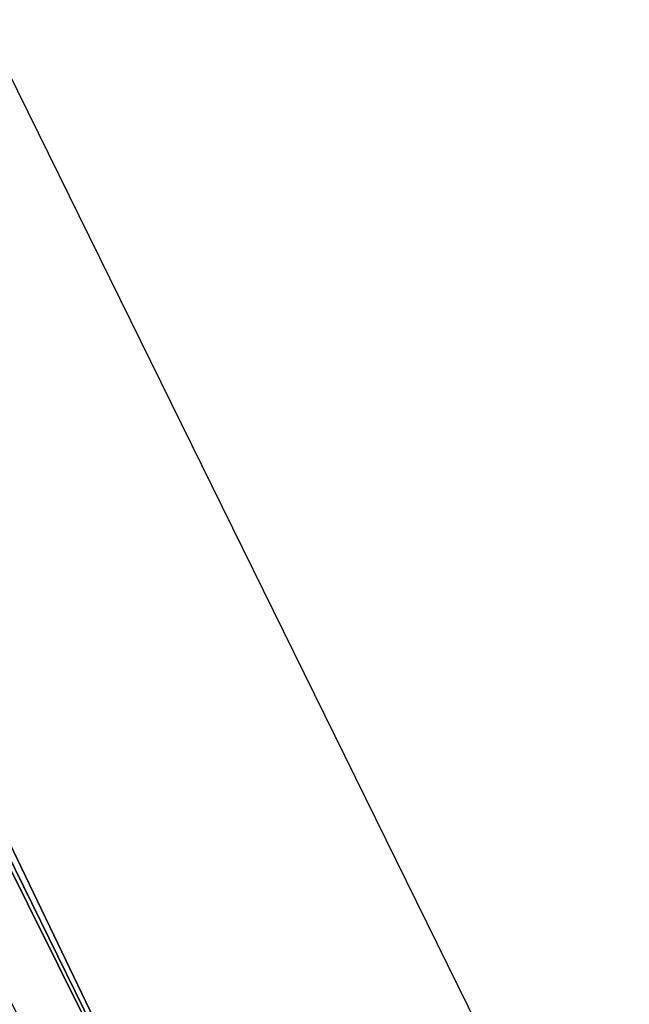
# Model space of a CAD drawing. Header units: millimetres. Extents: x -4 to 636, y -4 to 636.
# Tile 98 of 256: x 38.091 to 38.661, y 159.641 to 160.563. Entities that reach past the tile are written whole.
import ezdxf

# ---------------------------------------------------------------- set-up
doc = ezdxf.new("R2010")
doc.units = ezdxf.units.MM
doc.header["$LTSCALE"] = 25.4
doc.layers.get('0').update_dxf_attribs({"true_color": 0xff5454})

# ---------------------------------------------------------------- blocks, each defined once
blk = doc.blocks.new('AGNES-ROUND-LED-8210-8206-8188-8185.STL')
at = {"color": 7, "true_color": 0xffffff}
mesh = blk.add_polyface(dxfattribs=at)
corners = [(38.37875, 159.17294, -33.97183), (22.6219, 191.95485, -34.18861), (22.32307, 191.82857, -33.97183), (38.66124, 159.33247, -34.18861)]
mesh.append_faces([[corners[k] for k in face] for face in [(0, 1, 2), (1, 0, 3)]], dxfattribs={"vtx0": -1, "color": 7})
mesh = blk.add_polyface(dxfattribs=at)
corners = [(38.37875, 159.17294, -33.97183), (22.1234, 191.74417, -33.64741), (38.19001, 159.06633, -33.64741), (22.32307, 191.82857, -33.97183)]
mesh.append_faces([[corners[k] for k in face] for face in [(0, 1, 2), (1, 0, 3)]], dxfattribs={"vtx0": -1, "color": 7})
mesh = blk.add_polyface(dxfattribs=at)
corners = [(22.2694, 191.80588, -35.11248), (37.76303, 158.82524, -34.67894), (21.67171, 191.55331, -34.67894), (38.32802, 159.14429, -35.11248)]
mesh.append_faces([[corners[k] for k in face] for face in [(0, 1, 2), (1, 0, 3)]], dxfattribs={"vtx0": -1, "color": 7})
mesh = blk.add_polyface(dxfattribs=at)
corners = [(38.19001, 159.06633, -33.64741), (22.05327, 191.71455, -33.26472), (38.12373, 159.0289, -33.26472), (22.1234, 191.74417, -33.64741)]
mesh.append_faces([[corners[k] for k in face] for face in [(0, 1, 2), (1, 0, 3)]], dxfattribs={"vtx0": -1, "color": 7})
mesh = blk.add_polyface(dxfattribs=at)
corners = [(22.05327, 191.71455, -33.26472), (22.41826, 190.85437, -10.26473), (38.12373, 159.0289, -33.26472)]
mesh.append_faces([[corners[k] for k in face] for face in [(0, 1, 2)]], dxfattribs={"color": 7})

msp = doc.modelspace()

# ---------------------------------------------------------------- block references
at = {"color": 0}
msp.add_blockref('AGNES-ROUND-LED-8210-8206-8188-8185.STL', (0, 0), dxfattribs=at)

doc.saveas('drawing.dxf')
